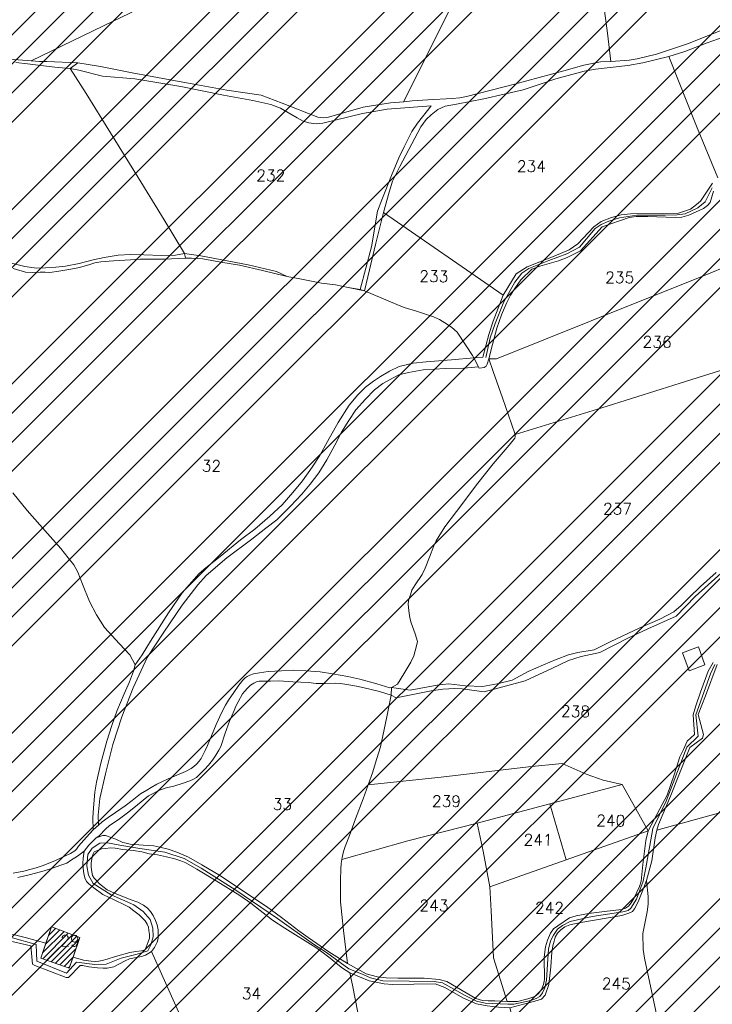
# Model space of a CAD drawing. Header units: metres. Extents: x 578835 to 593571, y 248557 to 255108.
# Tile 21 of 251: x 580402 to 580615, y 251908 to 252211. Entities that reach past the tile are written whole.
import ezdxf

# ---------------------------------------------------------------- set-up
doc = ezdxf.new("R2010")
doc.units = ezdxf.units.M
doc.linetypes.add('SOLID_LINE', pattern=[0])
for name, color, linetype, lineweight in [('Cad-BATIMENT_BATI_PRIVE12', 7, 'SOLID_LINE', 0), ('Cad-BATIMENT_BATI_PRIVE12_HACH', 7, 'SOLID_LINE', 0), ('Cad-HYDROGRAPHI_COURS_D_EAU28', 5, 'SOLID_LINE', 0), ('Cad-PARCELLAIRE_PARCELLE1', 250, 'SOLID_LINE', 0), ('Cad-RESEAU_ROUT_AXE_DE_VOIE26', 255, 'SOLID_LINE', 0), ('Cad-RESEAU_ROUT_LIMITE_DE_VOIE_P23', 8, 'SOLID_LINE', 0), ('Cad-TOPONYMIE_NUMERO_DE_PARCELL182', 250, 'SOLID_LINE', 0), ('PPRIF - contour', 10, 'Continuous', 9)]:
    doc.layers.add(name, color=color, linetype=linetype, lineweight=lineweight)
doc.styles.add('TEXTSTYLE_45_11', font='txt.shx', dxfattribs={"oblique": 50})

msp = doc.modelspace()

# ---------------------------------------------------------------- hatches: boundary and pattern name
at = {"layer": 'Cad-BATIMENT_BATI_PRIVE12_HACH', "ltscale": 0.4}
h = msp.add_hatch(dxfattribs=at)
h.set_pattern_fill('ANSI31', color=256, scale=0.4, style=0)
h.paths.add_polyline_path([(580408.05, 251921.82), (580416.8, 251918.64), (580420.05, 251928.16), (580411.29, 251931.45)])
at = {"layer": 'PPRIF - contour', "lineweight": 15}
h = msp.add_hatch(dxfattribs=at)
h.set_pattern_fill('ANSI34', color=30, scale=2, style=0)
h.paths.add_polyline_path([(583168.56, 249236.59), (583178.02, 249273.37), (583184.15, 249314.36), (583186.86, 249348.54), (583183.82, 249412.65), (583188.31, 249497.75), (583209.56, 249638.59), (583209.57, 249654.16), (583202.87, 249764.69), (583181.22, 249772.54), (583212.18, 249841.81), (583235.33, 249974.64), (583193.51, 249985.09), (583186.04, 250045.54), (583188.28, 250067.18), (583195.8, 250078.07), (583245.78, 250078.37), (583251.01, 250132.85), (583194.25, 250138.82), (583209.94, 250168.32), (583209.19, 250188.47), (583208.21, 250203.8), (583217.43, 250267.61), (583213.64, 250277.41), (583256.98, 250284.74), (583262.34, 250350.34), (583266.18, 250436.39), (583274.5, 250436.7), (583214.43, 250499.33), (583184.56, 250537.39), (583218.91, 250547.09), (583241.07, 250552.07), (583269.68, 250547.09), (583271.18, 250569.48), (583274.91, 250580.67), (583286.48, 250597.77), (583293.66, 250716.62), (583278.73, 250731.44), (583193.67, 250750.25), (583156.78, 250759.28), (583135.71, 250831.5), (583141.39, 250856.49), (583145.69, 250864.01), (583161.1, 250891.6), (583169.34, 250905.21), (583172.57, 250920.26), (583171.49, 250936.38), (583169.31, 250950.6), (583181.85, 251003.26), (583206.95, 251084.03), (583216.62, 251114.12), (583232.39, 251161.77), (583245.29, 251209.41), (583234.54, 251210.94), (583234.1, 251288.09), (583244.66, 251288.39), (583237.9, 251328.73), (583229.54, 251356.01), (583200.13, 251357.42), (583190.46, 251371.39), (583189.74, 251379.63), (583190.1, 251406.14), (583244.22, 251415.82), (583256.04, 251419.04), (583270.74, 251430.86), (583295.47, 251440.89), (583325.21, 251451.64), (583340.94, 251464.43), (583366, 251457.91), (583398.59, 251444.88), (583422.15, 251436.37), (583417.63, 251462.92), (583418.14, 251495.99), (583409.11, 251546.1), (583400.09, 251585.18), (583359.99, 251579.17), (583344.95, 251609.23), (583333.92, 251624.76), (583325.9, 251633.28), (583319.39, 251648.31), (583296.33, 251649.31), (583292.32, 251666.85), (583282.01, 251764.42), (583240.65, 251790.03), (583212.78, 251805.76), (583221.32, 251831.82), (583251.44, 251830.48), (583273.02, 251828.23), (583262.67, 251903.93), (583199.69, 251895.44), (583192.95, 251945.32), (583256.33, 251954.31), (583243.74, 252050.47), (583214.52, 252068.27), (583208.68, 252073.66), (583201.93, 252137.92), (583178.11, 252135.22), (583183.95, 252176.12), (583226.69, 252181.65), (583216.8, 252253.1), (583210.96, 252307.92), (583193.36, 252422.33), (583178.97, 252519.84), (583167.73, 252607.66), (583178.52, 252614.4), (583188.29, 252625.39), (583184.93, 252642.05), (583192.13, 252639.75), (583210.89, 252641.9), (583205.05, 252676.95), (583200.1, 252708.47), (583205.05, 252708.02), (583194.96, 252797.38), (583191.02, 252799.28), (583173.51, 252800.6), (583168.08, 252797.59), (583165.67, 252793.82), (583165.69, 252787.69), (583073.05, 252815.41), (583065.66, 252814.13), (583065.94, 252812.7), (583046.85, 252808.33), (583047.04, 252816.04), (582997.15, 252812.42), (582995.86, 252782.45), (582980.16, 252787.72), (582949.89, 252804.92), (582947.27, 252800.69), (582935.19, 252777.61), (582924.38, 252768.8), (582917.32, 252760.63), (582910.91, 252748.5), (582903.76, 252736.42), (582880, 252724.86), (582817.58, 252706.15), (582782.59, 252696.37), (582747.69, 252696.56), (582653.19, 252726.32), (582583.51, 252736.7), (582547.53, 252745.89), (582391.95, 252693.83), (582342.71, 252696.56), (582258, 252701.11), (582228.89, 252730.03), (582194.3, 252754.65), (582137.15, 252749.12), (582028.37, 252701.22), (581997.03, 252701.83), (581923.09, 252643.99), (581895.44, 252653.82), (581782.97, 252699.88), (581749.17, 252724.45), (581694.48, 252730.59), (581626.87, 252779.73), (581623.69, 252832.13), (581568.99, 252867.14), (581549.94, 252902.76), (581520.9, 252875.84), (581488.95, 252861.1), (581415.1, 252871.66), (581333.97, 252861.22), (581285.87, 252845.9), (581226.26, 252859.41), (581213.27, 252848.96), (581176.79, 252829.19), (581135.62, 252832.26), (581093.83, 252851.3), (581026.18, 252865.71), (580894.22, 252859.98), (580764.18, 252821.75), (580666.25, 252837.89), (580606.97, 252807.31), (580553.37, 252825.96), (580518.38, 252831.19), (580426.24, 252844.58), (580314.78, 252864.48), (580232.54, 252861.61), (580193.34, 252877.86), (579737.68, 252731.06), (579339.29, 252594.91), (579467.34, 252529.95), (579492.26, 252526.53), (579537.88, 252506.87), (579628.29, 252501.98), (579673.34, 252488.27), (579756.55, 252421.24), (579801.62, 252412.32), (579849.52, 252376.66), (579890.09, 252373.24), (579954.11, 252362.98), (580003.08, 252331.22), (580020.69, 252319.86), (580037.79, 252307.65), (580048.55, 252295.44), (580067.12, 252269.55), (580095.49, 252178.46), (580127.66, 252086.63), (580157.22, 252011.67), (580209.32, 251928.46), (580208.41, 251858.24), (580196.24, 251818.11), (580206.29, 251790.3), (580227.07, 251716.54), (580274.53, 251673.98), (580324.82, 251599.61), (580345.2, 251567.99), (580352.27, 251548.44), (580380.56, 251474.57), (580498.13, 251465.11), (580632.34, 251425.65), (580688.87, 251403.81), (580903, 251328.66), (581057.22, 251304.45), (581128.89, 251277.45), (581306.24, 251176.53), (581363.6, 251156.15), (581418.4, 251079.72), (581465.72, 250967.17), (581546.02, 250830.88), (581604.72, 250760.44), (581621.29, 250710.76), (581635.31, 250677.64), (581677.37, 250643.25), (581761.5, 250538.8), (581878.03, 250481.58), (581978.36, 250416.05), (582083.64, 250336.15), (582132.06, 250252.96), (582193.12, 250147.32), (582211.34, 250118.18), (582217.79, 250080.35), (582244.22, 249930.09), (582252.92, 249788.8), (582279.87, 249720.73), (582264.14, 249693.23), (582229.1, 249576.98), (582243.69, 249504.21), (582236.53, 249458.37), (582233.12, 249417.21), (582207.89, 249404.14), (582210.7, 249314.66), (582282.52, 249136.36), (582365.79, 249069.63), (582329.51, 248868.66), (582370.33, 248802.93), (582389.99, 248830.88), (582435.35, 248829.37), (582475.81, 248930.64), (582488.18, 248933.83), (582505.04, 248934.94), (582536.56, 248931.03), (582545.58, 248873.46), (582547.73, 248837.81), (582559.27, 248733.3), (582660.26, 248731.96), (582707.75, 248722.61), (582711.09, 248844.25), (582713.77, 248853.61), (582730.11, 248933.31), (582770.57, 249048.63), (582781.22, 249070.77), (582782.86, 249074.05), (582786.69, 249073.51), (582794.34, 249066.4), (582795.98, 249060.39), (582802, 249037.44), (582837.54, 249029.24), (582847.92, 249019.4), (582859.41, 249022.68), (582870.89, 249021.59), (582882.91, 249029.79), (582897.68, 249024.87), (582894.41, 249004.61), (582898.78, 248991.5), (582903.16, 248984.94), (582914.71, 248986.01), (582980.86, 249040.12), (583036.72, 249107.47), (583089.79, 249152.85), (583096.96, 249144.66), (583169.29, 249123.72), (583150.9, 249178.85), (583158.77, 249200.15)])

# ---------------------------------------------------------------- linework, layer by layer
at = {"layer": 'Cad-BATIMENT_BATI_PRIVE12'}
msp.add_lwpolyline([(580408.05, 251921.82), (580416.8, 251918.64), (580420.05, 251928.16), (580411.29, 251931.45), (580408.05, 251921.82), (580408.05, 251921.82)], close=True, dxfattribs=at)
at = {"layer": 'Cad-HYDROGRAPHI_COURS_D_EAU28'}
for points in [[(580620.83, 252209.22), (580607.75, 252204.01), (580603.5, 252202.54), (580597.88, 252200.74), (580591.98, 252199.24), (580589.47, 252198.81), (580583.81, 252198.45), (580580.69, 252198.31), (580579.06, 252198.06), (580575.5, 252197.32), (580569.38, 252195.58), (580554.14, 252191.41), (580539.3, 252187.62), (580537.27, 252187.24), (580534.89, 252187.03), (580527.43, 252186.64), (580522.59, 252186.34), (580519.97, 252186.02), (580515.88, 252185.68), (580507.42, 252184.31), (580496.72, 252181.3), (580495.33, 252181.07), (580493.51, 252181.26), (580482.43, 252185.58), (580475.96, 252188.06), (580465.45, 252189.63), (580456.33, 252191.22), (580447.88, 252192.75), (580436.16, 252194.9), (580426.44, 252196.87), (580419.42, 252198.08), (580417.09, 252196.32), (580419.77, 252195.76), (580427.1, 252193.91), (580436.98, 252193.06), (580451.26, 252190.69), (580464.42, 252188.1), (580473.38, 252186.39), (580479, 252185.18), (580481.98, 252184.09), (580487.09, 252181.06), (580488.99, 252179.99), (580490.67, 252179.57), (580492.93, 252179.21), (580494.98, 252179.37), (580507.26, 252182.41), (580514.9, 252183.71), (580528.41, 252184.72), (580524.24, 252179.46), (580522.47, 252176.86), (580520.06, 252172.09), (580518.44, 252168.73), (580516.18, 252163.3), (580513.17, 252155.81), (580511.9, 252152.25), (580510.01, 252141.28), (580506.49, 252128.05), (580506.49, 252128.05), (580506.49, 252128.05), (580507.91, 252127.73), (580511.32, 252142.39), (580513.74, 252151.84), (580515.45, 252158.11), (580516.49, 252161.54), (580518.75, 252166.07), (580525.23, 252178.32), (580526.86, 252180.57), (580528.46, 252182.04), (580530.48, 252183.65), (580532.7, 252184.63), (580536.28, 252185.26), (580544.71, 252186.95), (580550.94, 252188.37), (580556.84, 252189.75), (580561.74, 252191.38), (580566.86, 252193.14), (580575.57, 252195.43), (580579.06, 252196.05), (580589.11, 252197.22), (580593.73, 252198.05), (580601.73, 252199.94), (580606.63, 252201.57), (580613.5, 252204.25), (580625.83, 252208.52)], [(580399.54, 252134.56), (580403.26, 252133.42), (580405.58, 252133.39), (580407.79, 252133.47), (580409.36, 252133.48), (580410.77, 252133.38), (580413.55, 252133.71), (580417.28, 252134.37), (580419.96, 252134.92), (580423.18, 252135.85), (580424.7, 252136.32), (580426.58, 252136.58), (580430.43, 252136.9), (580435.67, 252137.23), (580438.7, 252137.47), (580446.2, 252137.43), (580452.69, 252137.74), (580452.33, 252139.16), (580452.33, 252139.16), (580452.33, 252139.16), (580449.56, 252138.71), (580445.2, 252138.57), (580439.83, 252138.79), (580435.7, 252138.9), (580431.84, 252138.69), (580427.61, 252138), (580424.13, 252137.27), (580419.86, 252136.13), (580415.64, 252135.34), (580412.7, 252134.99), (580409.42, 252134.82), (580406.7, 252134.71), (580403.12, 252135.2), (580397.31, 252136.6)], [(580616.35, 252040.75), (580611.51, 252036.45), (580608.01, 252033.04), (580605.49, 252030.61), (580603.27, 252028.64), (580598.91, 252026.37), (580592.8, 252023.65), (580583.59, 252019.42), (580578.69, 252016.89), (580573.64, 252016.14), (580570.74, 252015.35), (580566.98, 252013.92), (580563.08, 252012.26), (580558.39, 252010.2), (580553.41, 252007.55), (580548.82, 252006.4), (580544.27, 252005.57), (580538.98, 252005.8), (580533.73, 252006.47), (580530.3, 252005.97), (580521.94, 252004.49), (580516.19, 252005.24), (580516.06, 252002.89), (580517.6, 252002.13), (580528.38, 252004.25), (580532.05, 252004.78), (580535.75, 252004.97), (580537.98, 252004.83), (580544.82, 252003.94), (580557.39, 252007.32), (580565.89, 252011.26), (580570.8, 252013.57), (580574.65, 252014.89), (580580.4, 252016.14), (580589.1, 252020.55), (580595.21, 252023.4), (580603.96, 252027.25), (580609.8, 252033.41), (580617.86, 252040.54)], [(580400.96, 251946.64), (580404.83, 251947.63), (580409.11, 251948.77), (580411.92, 251949.67), (580413.92, 251950.39), (580416, 251951.12), (580417.17, 251951.88), (580419.37, 251953.29), (580421.38, 251954.8), (580422.88, 251956.6), (580425.08, 251958.9), (580426.02, 251959.53), (580428.06, 251961.71), (580429.07, 251962.57), (580432.34, 251964.74), (580434.74, 251966.61), (580437.22, 251968.6), (580439.61, 251970.57), (580441.23, 251971.83), (580442.66, 251972.62), (580444.16, 251973.4), (580446.72, 251974.29), (580449.06, 251974.81), (580451.95, 251975.73), (580453.95, 251976.46), (580455.14, 251977), (580456.02, 251977.51), (580456.78, 251978.24), (580458.53, 251979.95), (580459.74, 251981.28), (580460.93, 251982.83), (580461.96, 251984.36), (580462.89, 251986), (580463.55, 251987.06), (580464.93, 251991.18), (580466.27, 251994.86), (580467.65, 251998.21), (580468.2, 251999.48), (580468.91, 252000.88), (580470.28, 252003.33), (580470.95, 252004.16), (580471.77, 252005.12), (580472.69, 252005.99), (580473.71, 252006.63), (580474.58, 252007.03), (580475.39, 252007.21), (580478.85, 252007.28), (580481.48, 252007.38), (580485.78, 252007.07), (580490.59, 252006.79), (580492.92, 252006.55), (580495.72, 252006.56), (580498.77, 252006.59), (580500.5, 252006.5), (580502.42, 252006.22), (580505.43, 252005.69), (580507.78, 252005.21), (580512.49, 252004.04), (580516.06, 252002.89), (580516.19, 252005.24), (580515.69, 252005.21), (580511.64, 252006.42), (580506.41, 252007.89), (580502.71, 252008.69), (580498.03, 252009.53), (580494.19, 252010.11), (580489.88, 252010.42), (580485.82, 252010.64), (580482.21, 252010.46), (580478.11, 252010.23), (580475.43, 252009.78), (580473.63, 252009.52), (580472.51, 252009.09), (580471.72, 252008.69), (580471.02, 252008.29), (580470.34, 252007.57), (580469.06, 252006.01), (580467.52, 252003.77), (580465.9, 252001.41), (580465.03, 251999.89), (580463.9, 251997.67), (580462.16, 251993.85), (580460.72, 251990.39), (580459.48, 251987.39), (580458.7, 251985.88), (580458.06, 251984.6), (580457.5, 251983.43), (580456.91, 251982.6), (580456.09, 251981.65), (580455.23, 251980.9), (580454.38, 251980.27), (580452.65, 251979.35), (580449.94, 251978.23), (580447.31, 251977.12), (580445.32, 251976.18), (580443.81, 251975.5), (580442.09, 251974.47), (580440.68, 251973.57), (580438.78, 251972.51), (580436.17, 251970.4), (580434.07, 251968.78), (580431.02, 251966.75), (580428.76, 251965.22), (580426.9, 251963.84), (580424.06, 251961.26), (580422.1, 251959.09), (580419.69, 251956.33), (580419.03, 251955.38), (580418.49, 251954.9), (580417.16, 251954.12), (580414.7, 251952.91), (580412.4, 251951.83), (580408.41, 251950.27), (580406.56, 251949.67), (580404.62, 251949.17), (580402.77, 251948.58), (580399.53, 251947.97)]]:
    msp.add_lwpolyline(points, dxfattribs=at)
at = {"layer": 'Cad-PARCELLAIRE_PARCELLE1'}
for points in [[(580636.01, 252256.73), (580613.99, 252245.87), (580581.5, 252230.25), (580579.91, 252229.56), (580580.03, 252229.12), (580580.11, 252227.24), (580582.83, 252207.18), (580583.81, 252198.45), (580589.47, 252198.81), (580591.98, 252199.24), (580597.88, 252200.74), (580603.5, 252202.54), (580607.75, 252204.01), (580620.83, 252209.22)], [(580580.11, 252227.24), (580582.83, 252207.18), (580583.81, 252198.45), (580583.81, 252198.45), (580583.81, 252198.45), (580580.69, 252198.31), (580579.06, 252198.06), (580575.5, 252197.32), (580569.38, 252195.58), (580554.14, 252191.41), (580539.3, 252187.62), (580537.27, 252187.24), (580534.89, 252187.03), (580527.43, 252186.64), (580522.59, 252186.34), (580519.97, 252186.02), (580515.88, 252185.68), (580507.42, 252184.31), (580496.72, 252181.3), (580495.33, 252181.07), (580493.51, 252181.26), (580482.43, 252185.58), (580475.96, 252188.06), (580465.45, 252189.63), (580456.33, 252191.22), (580447.88, 252192.75), (580436.16, 252194.9), (580426.44, 252196.87), (580419.42, 252198.08), (580409.9, 252198.4), (580407.6, 252198.43), (580405.11, 252198.67), (580385.79, 252200.07)], [(580616.88, 252162.52), (580610.28, 252178.46), (580601.73, 252199.94), (580606.63, 252201.57), (580613.5, 252204.25), (580625.83, 252208.52)], [(580616.88, 252162.52), (580610.28, 252178.46), (580601.73, 252199.94), (580593.73, 252198.05), (580589.11, 252197.22), (580579.06, 252196.05), (580575.57, 252195.43), (580566.86, 252193.14), (580561.74, 252191.38), (580556.84, 252189.75), (580550.94, 252188.37), (580544.71, 252186.95), (580536.28, 252185.26), (580532.7, 252184.63), (580530.48, 252183.65), (580528.46, 252182.04), (580526.86, 252180.57), (580525.23, 252178.32), (580518.75, 252166.07), (580516.49, 252161.54), (580515.45, 252158.11), (580513.74, 252151.84), (580550.65, 252126.37), (580554.63, 252132.94), (580558, 252135.11), (580566.38, 252138.37), (580570.99, 252140.31), (580573.64, 252142.21), (580578.57, 252147.41), (580580.9, 252149.05), (580584.09, 252150.32), (580587, 252151.12), (580589.86, 252151.47), (580599.82, 252151.52), (580604.67, 252151.69), (580606.85, 252152.33), (580608.45, 252152.9), (580610.3, 252154.29), (580611.54, 252155.38), (580615.2, 252160.93)], [(580400.29, 252198.15), (580403.95, 252197.68), (580407.2, 252197.28), (580412.36, 252196.71), (580415.75, 252196.43), (580417.09, 252196.32), (580422.01, 252188.59), (580429.54, 252176.4), (580438.09, 252162.61), (580446.1, 252149.57), (580452.33, 252139.16), (580449.56, 252138.71), (580445.2, 252138.57), (580439.83, 252138.79), (580435.7, 252138.9), (580431.84, 252138.69), (580427.61, 252138), (580424.13, 252137.27), (580419.86, 252136.13), (580415.64, 252135.34), (580412.7, 252134.99), (580409.42, 252134.82), (580406.7, 252134.71), (580403.12, 252135.2), (580397.31, 252136.6)], [(580626.73, 252138.15), (580610.63, 252131.57), (580591.32, 252123.84), (580563.72, 252112.74), (580548.57, 252106.69), (580546.18, 252106.72), (580547.37, 252111.16), (580548.69, 252116.18), (580550.15, 252120.31), (580551.74, 252124.11), (580552.87, 252126.33), (580554.26, 252128.45), (580556.03, 252131.05), (580559.46, 252134.34), (580561.93, 252135.33), (580567.66, 252136.92), (580570.37, 252137.92), (580574.48, 252140.05), (580581.13, 252147.4), (580589.46, 252150.33), (580591.66, 252150.62), (580595.29, 252150.58), (580603.63, 252150.27), (580605.77, 252150.45), (580607.86, 252151.07), (580610.17, 252152.04), (580612.38, 252153.11), (580613.62, 252154), (580614.46, 252154.96), (580615.49, 252158.39)], [(580399.35, 252065.33), (580403.84, 252059.9), (580410.12, 252052.85), (580414.21, 252048.17), (580416.51, 252045.35), (580418.26, 252043.15), (580419.44, 252040.91), (580420.9, 252037.13), (580423.07, 252031.85), (580425.15, 252027.67), (580427.69, 252023.76), (580432.31, 252018.79), (580435.48, 252015.38), (580437.13, 252012.28), (580436.64, 252010.34), (580435.35, 252007.01), (580433.76, 252003.31), (580431.49, 251997.99), (580429.88, 251993.52), (580428.38, 251988.71), (580426.54, 251981.98), (580425.22, 251976.07), (580424.65, 251973.02), (580424.23, 251968.19), (580424.08, 251965.05), (580424.13, 251961.38), (580425.83, 251962.86), (580426.9, 251963.84), (580428.76, 251965.22), (580431.02, 251966.75), (580434.07, 251968.78), (580436.17, 251970.4), (580438.78, 251972.51), (580440.68, 251973.57), (580442.09, 251974.47), (580443.81, 251975.5), (580445.32, 251976.18), (580447.31, 251977.12), (580449.94, 251978.23), (580452.65, 251979.35), (580454.38, 251980.27), (580455.23, 251980.9), (580456.09, 251981.65), (580456.91, 251982.6), (580457.5, 251983.43), (580458.06, 251984.6), (580458.7, 251985.88), (580459.48, 251987.39), (580460.72, 251990.39), (580462.16, 251993.85), (580463.9, 251997.67), (580465.03, 251999.89), (580465.9, 252001.41), (580467.52, 252003.77), (580469.06, 252006.01), (580470.34, 252007.57), (580471.02, 252008.29), (580471.72, 252008.69), (580472.51, 252009.09), (580473.63, 252009.52), (580475.43, 252009.78), (580478.11, 252010.23), (580482.21, 252010.46), (580485.82, 252010.64), (580489.88, 252010.42), (580494.19, 252010.11), (580498.03, 252009.53), (580502.71, 252008.69), (580506.41, 252007.89), (580511.64, 252006.42), (580515.69, 252005.21), (580516.19, 252005.24), (580518.07, 252006.3), (580520.04, 252009.47), (580522.13, 252013.09), (580523.04, 252015.07), (580523.93, 252018.15), (580524.23, 252019.51), (580523.46, 252021.9), (580522.27, 252025.26), (580521.82, 252026.78), (580521.55, 252028.98), (580521.29, 252031.08), (580521.58, 252032.56), (580522.05, 252033.93), (580522.51, 252035.31), (580523.45, 252036.95), (580525.66, 252040.14), (580526.56, 252042.11), (580527.93, 252045.46), (580529.28, 252049.03), (580529.98, 252050.53), (580530.78, 252051.93), (580532.68, 252054.88), (580536.23, 252059.63), (580542.77, 252068.31), (580547.55, 252074.28), (580552.43, 252080.03), (580554.23, 252082.19), (580554.35, 252082.65), (580554.3, 252083.31), (580553.19, 252086.68), (580550.39, 252094.69), (580547.57, 252102.82), (580546.18, 252106.72), (580545.74, 252105.01), (580545.38, 252104.42), (580544.75, 252104.04), (580544.01, 252103.97), (580543.2, 252103.79), (580543.01, 252104.22), (580541.54, 252107), (580541.15, 252107.74), (580539.25, 252110.71), (580536.43, 252114.94), (580534.66, 252116.46), (580532.64, 252117.85), (580530.99, 252118.83), (580529.11, 252119.68), (580523.86, 252121.36), (580520.06, 252122.5), (580517.84, 252123.42), (580507.91, 252127.73), (580502.81, 252128.75), (580498.95, 252129.55), (580494.62, 252130.08), (580487.91, 252131.41), (580483.99, 252132.09), (580476.42, 252133.92), (580469.27, 252135.56), (580463.5, 252136.53), (580457.98, 252137.51), (580454.5, 252137.79), (580452.69, 252137.74), (580446.2, 252137.43), (580438.7, 252137.47), (580435.67, 252137.23), (580430.43, 252136.9), (580426.58, 252136.58), (580424.7, 252136.32), (580423.18, 252135.85), (580419.96, 252134.92), (580417.28, 252134.37), (580413.55, 252133.71), (580410.77, 252133.38), (580409.36, 252133.48), (580407.79, 252133.47), (580405.58, 252133.39), (580403.26, 252133.42), (580399.54, 252134.56)], [(580621.22, 252104.24), (580605.23, 252099.24), (580599.37, 252097.31), (580581.07, 252091.56), (580554.3, 252083.31), (580554.35, 252082.65), (580554.23, 252082.19), (580552.43, 252080.03), (580547.55, 252074.28), (580542.77, 252068.31), (580536.23, 252059.63), (580532.68, 252054.88), (580530.78, 252051.93), (580529.98, 252050.53), (580529.28, 252049.03), (580527.93, 252045.46), (580526.56, 252042.11), (580525.66, 252040.14), (580523.45, 252036.95), (580522.51, 252035.31), (580522.05, 252033.93), (580521.58, 252032.56), (580521.29, 252031.08), (580521.55, 252028.98), (580521.82, 252026.78), (580522.27, 252025.26), (580523.46, 252021.9), (580524.23, 252019.51), (580523.93, 252018.15), (580523.04, 252015.07), (580522.13, 252013.09), (580520.04, 252009.47), (580518.07, 252006.3), (580516.19, 252005.24), (580521.94, 252004.49), (580530.3, 252005.97), (580533.73, 252006.47), (580538.98, 252005.8), (580544.27, 252005.57), (580548.82, 252006.4), (580553.41, 252007.55), (580558.39, 252010.2), (580563.08, 252012.26), (580566.98, 252013.92), (580570.74, 252015.35), (580573.64, 252016.14), (580578.69, 252016.89), (580583.59, 252019.42), (580592.8, 252023.65), (580598.91, 252026.37), (580603.27, 252028.64), (580605.49, 252030.61), (580608.01, 252033.04), (580611.51, 252036.45), (580616.35, 252040.75)], [(580399.35, 252065.33), (580403.84, 252059.9), (580410.12, 252052.85), (580414.21, 252048.17), (580416.51, 252045.35), (580418.26, 252043.15), (580419.44, 252040.91), (580420.9, 252037.13), (580423.07, 252031.85), (580425.15, 252027.67), (580427.69, 252023.76), (580432.31, 252018.79), (580435.48, 252015.38), (580437.13, 252012.28), (580436.64, 252010.34), (580435.35, 252007.01), (580433.76, 252003.31), (580431.49, 251997.99), (580429.88, 251993.52), (580428.38, 251988.71), (580426.54, 251981.98), (580425.22, 251976.07), (580424.65, 251973.02), (580424.23, 251968.19), (580424.08, 251965.05), (580424.13, 251961.38), (580424.13, 251961.38), (580424.13, 251961.38), (580422.1, 251959.09), (580419.69, 251956.33), (580419.03, 251955.38), (580418.49, 251954.9), (580417.16, 251954.12), (580414.7, 251952.91), (580412.4, 251951.83), (580408.41, 251950.27), (580406.56, 251949.67), (580404.62, 251949.17), (580402.77, 251948.58), (580399.53, 251947.97)], [(580615.43, 252013.04), (580613.85, 252010.34), (580611.5, 252003.9), (580610.04, 251999.66), (580609.28, 251996.81), (580609.62, 251990.82), (580607.4, 251988.74), (580606.21, 251986.18), (580605.16, 251983.87), (580603.4, 251978.37), (580601.2, 251972.07), (580598.99, 251967.86), (580595.35, 251961.1), (580587.33, 251975.37), (580581.45, 251976.67), (580576.18, 251978.57), (580568.82, 251981.85), (580558.44, 251980.77), (580531.5, 251977.64), (580508.95, 251975.22), (580508.95, 251975.22), (580508.95, 251975.22), (580510.37, 251979.01), (580511.66, 251983.35), (580512.84, 251987.02), (580513.54, 251990.42), (580514.71, 251996.21), (580516.06, 252002.89), (580517.6, 252002.13), (580528.38, 252004.25), (580532.05, 252004.78), (580535.75, 252004.97), (580537.98, 252004.83), (580544.82, 252003.94), (580557.39, 252007.32), (580565.89, 252011.26), (580570.8, 252013.57), (580574.65, 252014.89), (580580.4, 252016.14), (580589.1, 252020.55), (580595.21, 252023.4), (580603.96, 252027.25), (580609.8, 252033.41), (580617.86, 252040.54)], [(580616.65, 252012.35), (580613, 252002.69), (580610.76, 251996.93), (580612.42, 251990.83), (580612.1, 251989.68), (580608.22, 251986.8), (580602.21, 251971.81), (580598.49, 251963.03), (580598.07, 251961.22), (580598.07, 251961.22), (580598.07, 251961.22), (580647.62, 251974.92)], [(580400.96, 251946.64), (580404.83, 251947.63), (580409.11, 251948.77), (580411.92, 251949.67), (580413.92, 251950.39), (580416, 251951.12), (580417.17, 251951.88), (580419.37, 251953.29), (580421.38, 251954.8), (580421.07, 251952.65), (580420.96, 251950.98), (580421.09, 251949.42), (580421.3, 251947.88), (580421.65, 251946.57), (580422.16, 251945.39), (580422.8, 251944.66), (580424.38, 251943.45), (580427.11, 251941.45), (580430.63, 251939.74), (580434.06, 251938.13), (580435.26, 251937.56), (580436.76, 251936.34), (580438.35, 251935.14), (580439.42, 251934.12), (580440.23, 251933.28), (580440.81, 251932.22), (580441.21, 251931.36), (580441.38, 251930.26), (580441.57, 251929.06), (580441.5, 251927.93), (580441.1, 251926.78), (580440.57, 251925.18), (580440.21, 251924.49), (580439.82, 251924.23), (580439.1, 251924.06), (580437.31, 251923.8), (580435.44, 251923.52), (580431.09, 251922.28), (580428.51, 251921.51), (580426.9, 251921.04), (580425.94, 251920.85), (580424.87, 251920.76), (580423.54, 251920.87), (580421.21, 251921.12), (580418, 251922.08), (580420.05, 251928.16), (580411.29, 251931.45), (580409.57, 251926.39), (580409.57, 251926.39), (580409.57, 251926.39), (580403.57, 251928.02), (580399.11, 251929.21)], [(580505.8, 251904.96), (580504.95, 251909.23), (580504.19, 251913.41), (580503.3, 251917.23), (580501.12, 251918.72), (580499.62, 251919.82), (580497.32, 251921.75), (580494.24, 251924.06), (580492.84, 251925.06), (580483.27, 251931.06), (580479.44, 251933.53), (580472.82, 251938.78), (580469.42, 251941.06), (580462.12, 251945.59), (580456.13, 251949.21), (580452.76, 251951.16), (580451.22, 251951.81), (580449.35, 251952.44), (580446.83, 251953.01), (580443.98, 251953.67), (580441.47, 251954.01), (580439.2, 251954.61), (580436.62, 251954.95), (580433.29, 251955.34), (580430.95, 251955.7), (580429.38, 251955.8), (580428.08, 251955.58), (580426.85, 251955.47), (580425.48, 251955.03), (580424.53, 251954.61), (580424.11, 251953.8), (580423.73, 251952.42), (580423.51, 251951.07), (580423.53, 251949.85), (580423.73, 251948.41), (580423.98, 251947.33), (580424.46, 251946.47), (580425.28, 251945.65), (580426.01, 251944.82), (580427.15, 251943.91), (580428.47, 251942.9), (580430.78, 251941.87), (580435.56, 251939.92), (580437.95, 251939.01), (580439.66, 251938.15), (580440.97, 251937.25), (580441.89, 251936.22), (580442.65, 251934.94), (580443.43, 251933.44), (580443.88, 251932.03), (580444.17, 251930.49), (580444.2, 251929.16), (580444.23, 251927.83), (580443.91, 251926.69), (580443.06, 251925.06), (580442.17, 251923.86), (580442.17, 251923.86), (580442.17, 251923.86), (580452.3, 251901.07)], [(580597.75, 251905.45), (580594.25, 251921.78), (580593.78, 251924.41), (580593.7, 251929.42), (580595.03, 251936.1), (580595.34, 251938.47), (580595.39, 251940.82), (580594.81, 251945.78), (580593.54, 251942.22), (580592.23, 251939.11), (580591.17, 251937.01), (580590.49, 251936.18), (580589.38, 251935.64), (580587.22, 251934.9), (580574.63, 251932.74), (580571.22, 251932.02), (580569.62, 251931.43), (580568.38, 251930.55), (580567.4, 251929.46), (580566.67, 251928.29), (580566.36, 251927.03), (580565.99, 251925.56), (580565.66, 251923.64), (580565.29, 251919.14), (580564.76, 251913.64), (580563.63, 251910.32), (580562.41, 251909.1), (580560.4, 251908.48), (580552.66, 251906.5)], [(580394.52, 251927.94), (580404.93, 251925.57), (580405.48, 251919.93), (580406.18, 251919.54), (580415.88, 251915.77), (580416.54, 251915.83), (580420.19, 251919.47), (580420.93, 251919.54), (580422.86, 251919.15), (580425.52, 251918.81), (580427.27, 251918.73), (580428.5, 251918.72), (580429.55, 251918.92), (580430.53, 251919.11), (580434.01, 251920.96), (580435.36, 251921.52), (580437.45, 251922.02), (580439.08, 251922.27), (580440.28, 251922.7), (580441.38, 251923.35), (580442.17, 251923.86), (580452.3, 251901.07)]]:
    msp.add_lwpolyline(points, dxfattribs=at)
for points in [[(580506.49, 252128.05), (580510.01, 252141.28), (580511.9, 252152.25), (580513.17, 252155.81), (580516.18, 252163.3), (580518.44, 252168.73), (580520.06, 252172.09), (580522.47, 252176.86), (580524.24, 252179.46), (580528.41, 252184.72), (580514.9, 252183.71), (580507.26, 252182.41), (580494.98, 252179.37), (580492.93, 252179.21), (580490.67, 252179.57), (580488.99, 252179.99), (580487.09, 252181.06), (580481.98, 252184.09), (580479, 252185.18), (580473.38, 252186.39), (580464.42, 252188.1), (580451.26, 252190.69), (580436.98, 252193.06), (580427.1, 252193.91), (580419.77, 252195.76), (580417.09, 252196.32), (580422.01, 252188.59), (580429.54, 252176.4), (580438.09, 252162.61), (580446.1, 252149.57), (580452.33, 252139.16), (580457.41, 252138.48), (580471.98, 252135.67), (580480.73, 252133.61), (580483.99, 252132.09), (580487.91, 252131.41), (580494.62, 252130.08), (580498.95, 252129.55), (580502.81, 252128.75), (580506.49, 252128.05), (580506.49, 252128.05)], [(580550.65, 252126.37), (580547.53, 252118.31), (580546.22, 252114.19), (580544.4, 252107.24), (580541.54, 252107), (580541.15, 252107.74), (580539.25, 252110.71), (580536.43, 252114.94), (580534.66, 252116.46), (580532.64, 252117.85), (580530.99, 252118.83), (580529.11, 252119.68), (580523.86, 252121.36), (580520.06, 252122.5), (580517.84, 252123.42), (580507.91, 252127.73), (580511.32, 252142.39), (580513.74, 252151.84), (580550.65, 252126.37), (580550.65, 252126.37)], [(580634.85, 252143.5), (580626.73, 252138.15), (580610.63, 252131.57), (580591.32, 252123.84), (580563.72, 252112.74), (580548.57, 252106.69), (580546.18, 252106.72), (580547.57, 252102.82), (580550.39, 252094.69), (580553.19, 252086.68), (580554.3, 252083.31), (580581.07, 252091.56), (580599.37, 252097.31), (580605.23, 252099.24), (580621.22, 252104.24), (580635.92, 252108.82), (580649.26, 252113.04), (580655.36, 252114.99), (580641.66, 252134.03), (580634.85, 252143.5), (580634.85, 252143.5)], [(580516.06, 252002.89), (580512.49, 252004.04), (580507.78, 252005.21), (580505.43, 252005.69), (580502.42, 252006.22), (580500.5, 252006.5), (580498.77, 252006.59), (580495.72, 252006.56), (580492.92, 252006.55), (580490.59, 252006.79), (580485.78, 252007.07), (580481.48, 252007.38), (580478.85, 252007.28), (580475.39, 252007.21), (580474.58, 252007.03), (580473.71, 252006.63), (580472.69, 252005.99), (580471.77, 252005.12), (580470.95, 252004.16), (580470.28, 252003.33), (580468.91, 252000.88), (580468.2, 251999.48), (580467.65, 251998.21), (580466.27, 251994.86), (580464.93, 251991.18), (580463.55, 251987.06), (580462.89, 251986), (580461.96, 251984.36), (580460.93, 251982.83), (580459.74, 251981.28), (580458.53, 251979.95), (580456.78, 251978.24), (580456.02, 251977.51), (580455.14, 251977), (580453.95, 251976.46), (580451.95, 251975.73), (580449.06, 251974.81), (580446.72, 251974.29), (580444.16, 251973.4), (580442.66, 251972.62), (580441.23, 251971.83), (580439.61, 251970.57), (580437.22, 251968.6), (580434.74, 251966.61), (580432.34, 251964.74), (580429.07, 251962.57), (580428.06, 251961.71), (580426.02, 251959.53), (580425.08, 251958.9), (580427.16, 251959.62), (580427.99, 251959.59), (580429.43, 251959.15), (580431.13, 251958.51), (580433.36, 251957.46), (580434.38, 251957.22), (580435.63, 251956.99), (580439.61, 251956.65), (580442.92, 251956.48), (580444.77, 251956.07), (580447.3, 251955.39), (580450.01, 251954.5), (580453.61, 251952.9), (580457.67, 251950.56), (580463.48, 251947.14), (580470.37, 251942.59), (580477.61, 251937.72), (580482.26, 251934.33), (580487.63, 251930.2), (580490.44, 251928.1), (580496.9, 251923.72), (580502.65, 251920.08), (580501.39, 251930.34), (580500.9, 251935.2), (580500.49, 251939.19), (580500.51, 251945.98), (580500.56, 251949.22), (580500.66, 251951.01), (580500.89, 251952.26), (580501, 251952.83), (580501.43, 251954.64), (580501.88, 251956.24), (580503.25, 251959.58), (580505.04, 251964.75), (580507.41, 251970.96), (580508.95, 251975.22), (580510.37, 251979.01), (580511.66, 251983.35), (580512.84, 251987.02), (580513.54, 251990.42), (580514.71, 251996.21), (580516.06, 252002.89), (580516.06, 252002.89)], [(580542.57, 251963.41), (580521.27, 251957.96), (580500.89, 251952.26), (580501, 251952.83), (580501.43, 251954.64), (580501.88, 251956.24), (580503.25, 251959.58), (580505.04, 251964.75), (580507.41, 251970.96), (580508.95, 251975.22), (580531.5, 251977.64), (580558.44, 251980.77), (580568.82, 251981.85), (580576.18, 251978.57), (580581.45, 251976.67), (580587.33, 251975.37), (580565.07, 251969.39), (580542.57, 251963.41), (580542.57, 251963.41)], [(580595.35, 251961.1), (580570.05, 251952.09), (580565.07, 251969.39), (580587.33, 251975.37), (580595.35, 251961.1), (580595.35, 251961.1)], [(580647.62, 251974.92), (580657.26, 251950.19), (580663.63, 251925.97), (580659.82, 251923.2), (580643.92, 251915.19), (580627.99, 251907.52), (580612.82, 251899.68), (580605.07, 251895.69), (580599.2, 251892.86), (580597.75, 251905.45), (580594.25, 251921.78), (580593.78, 251924.41), (580593.7, 251929.42), (580595.03, 251936.1), (580595.34, 251938.47), (580595.39, 251940.82), (580594.81, 251945.78), (580596.53, 251951.83), (580597.51, 251958.94), (580598.07, 251961.22), (580647.62, 251974.92), (580647.62, 251974.92)], [(580570.05, 251952.09), (580546.51, 251943.78), (580544.45, 251954.76), (580542.57, 251963.41), (580565.07, 251969.39), (580570.05, 251952.09), (580570.05, 251952.09)], [(580551.91, 251908.45), (580548.03, 251908.57), (580546.05, 251908.64), (580544.23, 251908.7), (580542.2, 251909.31), (580533.28, 251914.59), (580530.84, 251915.17), (580526.27, 251915.57), (580518.19, 251915.57), (580514.55, 251915.71), (580511.89, 251916.05), (580508.35, 251916.99), (580502.65, 251920.08), (580501.39, 251930.34), (580500.9, 251935.2), (580500.49, 251939.19), (580500.51, 251945.98), (580500.56, 251949.22), (580500.66, 251951.01), (580500.89, 251952.26), (580521.27, 251957.96), (580542.57, 251963.41), (580544.45, 251954.76), (580546.51, 251943.78), (580546.97, 251936.35), (580547.66, 251921.92), (580551.91, 251908.45), (580551.91, 251908.45)], [(580595.35, 251961.1), (580570.05, 251952.09), (580546.51, 251943.78), (580546.97, 251936.35), (580547.66, 251921.92), (580551.91, 251908.45), (580555.06, 251908.37), (580558.2, 251909.2), (580560.44, 251909.94), (580561.52, 251910.92), (580562.49, 251912.12), (580563.11, 251913.61), (580563.39, 251915.19), (580563.31, 251922.1), (580563.7, 251925.26), (580564.28, 251927.31), (580565.25, 251929.5), (580566.13, 251930.8), (580567.54, 251931.7), (580571.04, 251934.22), (580573.13, 251934.84), (580576.95, 251935.6), (580582.66, 251936.3), (580587.23, 251936.8), (580588.35, 251937.22), (580589.29, 251937.86), (580590.11, 251938.82), (580591.05, 251940.34), (580592.66, 251943.93), (580593.19, 251945.53), (580593.66, 251950.71), (580594.62, 251958.03), (580595.35, 251961.1), (580595.35, 251961.1)], [(580418, 251922.08), (580416.8, 251918.64), (580408.05, 251921.82), (580409.57, 251926.39), (580411.29, 251931.45), (580420.05, 251928.16), (580418, 251922.08), (580418, 251922.08)], [(580519.64, 251877.24), (580518.27, 251878.9), (580510.19, 251888.82), (580507.09, 251892.36), (580506.95, 251894.12), (580506.77, 251897.24), (580506.42, 251900.44), (580505.8, 251904.96), (580504.95, 251909.23), (580504.19, 251913.41), (580503.3, 251917.23), (580509.27, 251914.83), (580513.96, 251913.88), (580516.53, 251913.65), (580529.63, 251913.84), (580532.68, 251912.76), (580538.15, 251909.54), (580542.42, 251907.66), (580545.69, 251907.04), (580549.18, 251906.66), (580552.66, 251906.5), (580553.23, 251904.54), (580519.64, 251877.24), (580519.64, 251877.24)]]:
    msp.add_lwpolyline(points, close=True, dxfattribs=at)
at = {"layer": 'Cad-RESEAU_ROUT_AXE_DE_VOIE26'}
for points in [[(580545.27, 252107.13), (580546.58, 252113.18), (580548.15, 252117.65), (580550.83, 252124.27), (580554.19, 252130.36), (580556.35, 252133.1), (580558.58, 252134.61), (580564.72, 252137), (580570.28, 252139.09), (580574.17, 252141.18), (580578.96, 252146.9), (580580.9, 252148.11), (580583.2, 252149.23), (580586.46, 252150.16), (580591.84, 252151), (580600.61, 252151.08), (580604.31, 252151.14), (580606.75, 252151.48), (580610.64, 252153.28), (580612.92, 252155.17), (580615.14, 252159.44)], [(580503.01, 251918.52), (580506.89, 251916.9), (580509.68, 251915.67), (580513.55, 251914.83), (580521.68, 251914.64), (580529.32, 251914.58), (580531.92, 251914.14), (580538.94, 251910.27), (580542.4, 251908.51), (580545.1, 251907.91), (580552.03, 251907.56), (580553.94, 251907.58), (580559.14, 251908.71), (580560.8, 251909.32), (580561.9, 251909.95), (580562.75, 251911.05), (580563.52, 251912.57), (580564.02, 251915.02), (580564.43, 251921.46), (580564.59, 251924.55), (580565.28, 251927.14), (580566.14, 251928.87), (580567.34, 251930.7), (580568.88, 251931.82), (580571.3, 251933.13), (580578.08, 251934.64), (580587.54, 251936.07), (580589.15, 251936.46), (580590.04, 251937.17), (580591.71, 251939.99), (580593.76, 251945.54), (580594.64, 251949.6), (580595.9, 251956.54), (580596.79, 251961.75), (580600.86, 251970.18), (580604.39, 251979.35), (580607.25, 251986.83), (580610.77, 251990.31), (580610.08, 251996.81), (580614.6, 252009.48), (580615.93, 252012.35)], [(580503.01, 251918.52), (580496.11, 251923.57), (580492.18, 251926.12), (580481.05, 251933.98), (580468.19, 251942.72), (580457.49, 251949.56), (580452.21, 251952.57), (580446.29, 251954.49), (580438.53, 251955.57), (580432.43, 251956.67), (580428.6, 251957.4), (580426.24, 251957.21), (580423.86, 251955.75), (580422.49, 251953.75), (580422.23, 251950.29), (580422.76, 251947.37), (580424.13, 251944.82), (580429.69, 251941.36), (580436.71, 251938.27), (580439.63, 251936.17), (580441.73, 251933.71), (580442.55, 251931.07), (580442.73, 251928.34), (580442, 251925.88), (580440.99, 251924.05), (580437.71, 251923.05), (580432.79, 251921.78), (580428.19, 251919.96), (580424.64, 251919.77), (580419.08, 251920.5), (580415.98, 251917.13), (580406.77, 251920.87), (580406.59, 251925.97), (580399.31, 251928.06)]]:
    msp.add_lwpolyline(points, dxfattribs=at)
at = {"layer": 'Cad-RESEAU_ROUT_LIMITE_DE_VOIE_P23'}
for points in [[(580405.1, 252198.62), (580427.34, 252209.48), (580443.42, 252217.2), (580453.4, 252222.06), (580461.82, 252226.21), (580472.01, 252231.24), (580481.12, 252235.81), (580486.59, 252238.21), (580499.7, 252244.05), (580514.35, 252250.59), (580515.88, 252255.95)], [(580519.99, 252186.06), (580536.04, 252218.4), (580544.5, 252235.97)], [(580437.14, 252012.31), (580439.31, 252015.41), (580441.88, 252019.55), (580447.37, 252028.3), (580451.6, 252034.46), (580454.6, 252037.88), (580456.9, 252040.46), (580458.93, 252042.25), (580463.3, 252045.76), (580469.66, 252050.88), (580474.08, 252054.1), (580478.65, 252058.11), (580482.51, 252061.61), (580485.79, 252065.48), (580488.78, 252069.07), (580491.69, 252073.27), (580494.08, 252076.86), (580496.43, 252081.23), (580499.7, 252087.08), (580503.15, 252092.42), (580505.78, 252095.61), (580508.17, 252097.91), (580510.63, 252099.85), (580512.78, 252101.27), (580515.55, 252102.93), (580518.55, 252104.37), (580522.83, 252105.38), (580526.84, 252105.79), (580534.74, 252106.44), (580541.54, 252106.98)], [(580543.02, 252104.23), (580538.47, 252103.81), (580532.77, 252103.77), (580525.91, 252103.31), (580521.45, 252102.53), (580518.44, 252101.73), (580515.55, 252100.22), (580513.47, 252099.11), (580510.95, 252097.09), (580508.17, 252094.23), (580505.19, 252090.96), (580503.01, 252087.68), (580500.75, 252084.05), (580498.69, 252080.09), (580496.24, 252075.52), (580493.76, 252071.53), (580491.13, 252068.02), (580488.5, 252064.98), (580485, 252061.21), (580480.81, 252057.01), (580477.41, 252054.47), (580473.12, 252051.02), (580465.38, 252045.26), (580459.07, 252039.84), (580456.44, 252036.97), (580451.65, 252030.74), (580446.02, 252022.33), (580440.78, 252014.53), (580436.54, 252005.19), (580433.04, 251996.25), (580430.19, 251987.73), (580427.93, 251978.6), (580426.28, 251971), (580425.68, 251965.86), (580425.85, 251962.91)], [(580608.01, 252010.48), (580612.88, 252012.28), (580610.88, 252017.8), (580605.94, 252015.99), (580608.01, 252010.48)]]:
    msp.add_lwpolyline(points, dxfattribs=at)

# ---------------------------------------------------------------- texts
at = {"layer": 'Cad-TOPONYMIE_NUMERO_DE_PARCELL182', "style": 'TEXTSTYLE_45_11'}
for s, p in [('234', (580554.83, 252164.39)), ('232', (580474.45, 252161.56)), ('233', (580524.75, 252130.46)), ('235', (580582.07, 252130.09)), ('236', (580593.61, 252110.21)), ('32', (580457.65, 252071.94)), ('237', (580581.4, 252058.7)), ('238', (580568.45, 251996.21)), ('239', (580528.64, 251968.49)), ('33', (580479.54, 251967.54)), ('240', (580579.32, 251962.5)), ('241', (580556.91, 251956.58)), ('243', (580524.79, 251936.3)), ('242', (580560.42, 251935.57)), ('29', (580414.01, 251925.43)), ('245', (580581.03, 251912.21)), ('34', (580470.01, 251909.12))]:
    msp.add_text(s, height=3.491, rotation=359.5887, dxfattribs=at).set_placement(p)

doc.saveas('drawing.dxf')
